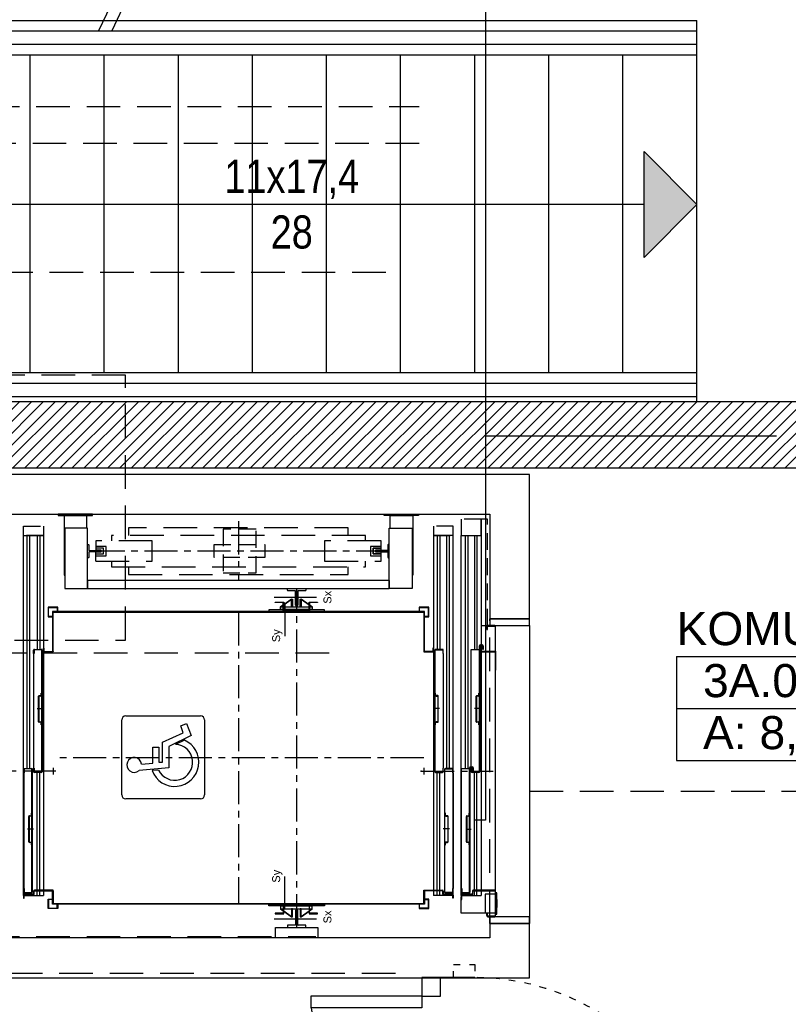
# Model space of a CAD drawing. Header units: inches. Extents: x 18535 to 24863, y 1480 to 5771.
# Tile 6 of 11: x 21703 to 21994, y 2918 to 3290. Entities that reach past the tile are written whole.
import ezdxf
from ezdxf.enums import TextEntityAlignment as Align

# ---------------------------------------------------------------- set-up
doc = ezdxf.new("R2010")
doc.units = ezdxf.units.IN
doc.header["$MEASUREMENT"] = 0
for name, pattern in [('CENTER', [20, 12.5, -2.5, 2.5, -2.5]), ('DASHED', [19.05, 12.7, -6.35]), ('HIDDEN', [9.525, 6.35, -3.175]), ('Przerywana', [6, 2.5, -3.5])]:
    doc.linetypes.add(name, pattern=pattern)
for name, color, linetype in [('6', 7, 'Continuous'), ('_T opisy', 7, 'Continuous'), ('_T sciany', 7, 'Continuous'), ('AA_PRZ_SCIANY_030', 7, 'Continuous'), ('AA_PRZERYWANE', 7, 'Continuous'), ('AA_STOLARKA DRZW_009', 7, 'Continuous'), ('AA_WIDOK_009', 7, 'Continuous'), ('ArchiCAD', 7, 'Continuous'), ('Window-Door Markers', 7, 'Continuous')]:
    doc.layers.add(name, color=color, linetype=linetype)
doc.styles.add('GENERATED_STYLE_1', font='txt')
doc.styles.add('GENERATED_STYLE_2', font='arial.ttf')
doc.styles.add('GENERATED_STYLE_5', font='txt')
doc.styles.add('GENERATED_STYLE_7', font='txt')
doc.styles.get("Standard").update_dxf_attribs({"font": 'txt', "bigfont": 'BIGFONT.SHX'})

# ---------------------------------------------------------------- blocks, each defined once
blk = doc.blocks.new('KOMUNIKACJA_3A.01_113', base_point=(22015.28, 3039.53))
at = {"layer": '_T sciany', "color": 160, "linetype": 'Continuous'}
for p, q in [((21951.56, 3049.35), (21951.56, 3010.06)), ((21951.56, 3049.35), (22078.99, 3049.35)), ((22078.99, 3049.35), (22078.99, 3010.06)), ((21951.56, 3029.7), (22078.99, 3029.7)), ((21951.56, 3010.06), (22078.99, 3010.06))]:
    blk.add_line(p, q, dxfattribs=at)
at = {"color": 0}
for tag in ['floor_f', 'ROOM_PERIM', 'ROOM_WALLS_SURF', 'ROOM_DOORS_SURF', 'ROOM_WINDS_SURF', 'ROOM_BASELEV', 'ROOM_HEIGHT', 'ROOM_NET_AREA', 'ROOM_REDUCED_AREA', 'ROOM_CALC_AREA', 'ROOM_VOLUME']:
    blk.add_attdef(tag, text='', height=200, dxfattribs=at).set_placement((22015.28, 2982.38), align=Align.BOTTOM_LEFT)
at = {"layer": '_T sciany', "color": 160, "style": 'GENERATED_STYLE_2'}
for tag, p in [('ROOM_NAME', (21951.56, 3066.13)), ('ROOM_NUMBER', (21961.56, 3046.49)), ('ROOM_AREA', (21961.56, 3026.85))]:
    blk.add_attdef(tag, text='', height=12.5, dxfattribs=at).set_placement(p, align=Align.TOP_LEFT)
blk = doc.blocks.new('WALL_10', base_point=(22122.3, 3133.07))
at = {"layer": '_T sciany'}
h = blk.add_hatch(dxfattribs=at)
h.set_pattern_fill('ANSI31', color=5, style=0, pattern_type=2)
h.set_pattern_definition([(45, (0, 0), (-2.24506403, 2.24506403), [])])
h.paths.add_polyline_path([(22122.3, 3145.57), (21676, 3145.57), (21676, 3120.57), (22122.3, 3120.57)], flags=0)
at = {"layer": '_T sciany', "color": 5, "linetype": 'Continuous'}
for p, q in [((22122.3, 3145.57), (21676, 3145.57)), ((21676, 3145.57), (21676, 3120.57)), ((22122.3, 3120.57), (22122.3, 3145.57)), ((21676, 3120.57), (22122.3, 3120.57))]:
    blk.add_line(p, q, dxfattribs=at)
blk = doc.blocks.new('D2 65_431')
at = {"color": 140, "linetype": 'Continuous'}
for p, q in [((-70, 98), (-65.555, 98)), ((-70, 0), (-70, 98)), ((-65.555, 0), (-65.555, 98)), ((70, 42), (65.555, 42)), ((65.555, 0), (65.555, 42)), ((70, 0), (70, 42)), ((-77, 0), (-70, 0)), ((-77, -7), (-77, 0)), ((-70, 0), (-70, -7)), ((-70, 0), (-65.555, 0)), ((70, 0), (65.555, 0)), ((77, 0), (70, 0)), ((70, 0), (70, -7)), ((77, -7), (77, 0)), ((-70, -7), (-77, -7)), ((70, -7), (77, -7))]:
    blk.add_line(p, q, dxfattribs=at)
for centre, radius, start, end in [((-70, 0), 98, 0, 87.40301), ((70, 0), 42, 96.04131, 180)]:
    blk.add_arc(centre, radius, start, end, dxfattribs=at)
blk = doc.blocks.new('Window-Door Marker - 70_4815')
at = {"layer": 'ArchiCAD', "color": 140, "linetype": 'Continuous'}
blk.add_line((0, 75), (0, -30), dxfattribs=at)
blk = doc.blocks.new('WALL_16', base_point=(21875.3, 2833.07))
at = {"layer": '_T sciany', "color": 5, "linetype": 'Continuous'}
for p, q in [((21875.3, 2928.07), (21855.3, 2928.07)), ((21855.3, 2833.07), (21875.3, 2833.07))]:
    blk.add_line(p, q, dxfattribs=at)
at = {"layer": '_T sciany', "rotation": 90}
blk.add_blockref('D2 65_431', (21855.3, 2851.07), dxfattribs=at)
at = {"layer": 'Window-Door Markers'}
ref = blk.add_blockref('Window-Door Marker - 70_4815', (21855.3, 2851.07), dxfattribs=dict(at, rotation=90))
ref.add_attrib('AC_WIDO_A_SIZE', '140', dxfattribs={"color": 255, "height": 10, "style": 'GENERATED_STYLE_2'}).set_placement((21805.3, 2853.11), align=Align.BOTTOM_LEFT)
ref.add_attrib('AC_WIDO_B_SIZE', '240', dxfattribs={"color": 255, "height": 10, "style": 'GENERATED_STYLE_2'}).set_placement((21805.3, 2833.11), align=Align.BOTTOM_LEFT)
blk = doc.blocks.new('LINE_5122', base_point=(21959.28, 3220))
at = {"layer": '_T sciany', "color": 150, "linetype": 'Continuous'}
for p, q in [((21959.28, 3220), (21939.28, 3240)), ((21939.28, 3200), (21939.28, 3240)), ((21939.28, 3220), (21679.28, 3220)), ((21959.28, 3220), (21939.28, 3200))]:
    blk.add_line(p, q, dxfattribs=at)
at = {"layer": '_T sciany', "color": 150}
blk.add_solid([(21959.28, 3220), (21939.28, 3200), (21939.28, 3240)], dxfattribs=at)

msp = doc.modelspace()

# ---------------------------------------------------------------- linework, layer by layer
at = {"color": 150, "linetype": 'Continuous'}
for p, q in [((21786, 3118.05), (21676, 3118.05)), ((21896, 3118.05), (21786, 3118.05)), ((21896, 3063.55), (21896, 3118.05)), ((21691, 3103.05), (21786, 3103.05)), ((21730.9, 3103.05), (21717.9, 3103.05)), ((21717.9, 3103.05), (21717.9, 3102.65)), ((21717.9, 3102.65), (21730.9, 3102.65)), ((21728.7, 3102.65), (21720.1, 3102.65)), ((21720.1, 3102.65), (21720.1, 3080.05)), ((21728.7, 3097.75), (21728.7, 3102.65)), ((21730.9, 3102.65), (21730.9, 3103.05)), ((21786, 3103.05), (21881, 3103.05)), ((21841.1, 3102.65), (21841.1, 3103.05)), ((21841.1, 3103.05), (21854.1, 3103.05)), ((21854.1, 3102.65), (21841.1, 3102.65)), ((21843.3, 3097.75), (21843.3, 3102.65)), ((21843.3, 3102.65), (21851.9, 3102.65)), ((21851.9, 3102.65), (21851.9, 3080.05)), ((21854.1, 3103.05), (21854.1, 3102.65)), ((21881, 3103.05), (21881, 3063.55)), ((21729, 3097.75), (21720.4, 3097.75)), ((21720.4, 3097.75), (21720.4, 3075.05)), ((21729, 3075.05), (21729, 3097.75)), ((21744.5, 3097.95), (21744.5, 3095.05)), ((21843, 3075.05), (21843, 3097.75)), ((21843, 3097.75), (21851.6, 3097.75)), ((21851.6, 3097.75), (21851.6, 3075.05)), ((21704.8, 3095.05), (21712.3, 3095.05)), ((21704.8, 2959.05), (21704.8, 3095.05)), ((21706.2, 3007.05), (21706.2, 3095.05)), ((21707.2, 3007.05), (21707.2, 3095.05)), ((21709.9, 3095.05), (21709.9, 3052.05)), ((21710.9, 3095.05), (21710.9, 3052.05)), ((21712.3, 3095.05), (21712.3, 2959.05)), ((21738, 3095.05), (21738, 3093)), ((21859.7, 3095.05), (21859.7, 2959.05)), ((21867.2, 3095.05), (21859.7, 3095.05)), ((21861.1, 3095.05), (21861.1, 3052.05)), ((21862.1, 3095.05), (21862.1, 3052.05)), ((21864.8, 3007.05), (21864.8, 3095.05)), ((21865.8, 3007.05), (21865.8, 3095.05)), ((21867.2, 2959.05), (21867.2, 3095.05)), ((21870.2, 2959.05), (21870.2, 3095.05)), ((21870.2, 3095.05), (21877.7, 3095.05)), ((21871.75, 3007.05), (21871.75, 3095.05)), ((21872.75, 3007.05), (21872.75, 3095.05)), ((21875.15, 3095.05), (21875.15, 3052.04)), ((21876.15, 3095.05), (21876.15, 3052.04)), ((21877.7, 3095.05), (21877.7, 2959.05)), ((21729, 3086.75), (21729, 3091.55)), ((21729.1, 3091.65), (21729.4, 3091.65)), ((21729.5, 3091.55), (21729.5, 3089.5)), ((21842.5, 3091.55), (21842.5, 3089.5)), ((21842.9, 3091.65), (21842.6, 3091.65)), ((21843, 3086.75), (21843, 3091.55)), ((21729.4, 3086.65), (21729.1, 3086.65)), ((21729.5, 3088.8), (21729.5, 3086.75)), ((21729.6, 3089.4), (21733.9, 3089.4)), ((21733.9, 3088.9), (21729.6, 3088.9)), ((21732.05, 3089.6), (21734.05, 3089.6)), ((21734.05, 3088.7), (21732.05, 3088.7)), ((21734, 3089.3), (21734, 3089)), ((21734.05, 3089.6), (21734.05, 3088.7)), ((21838, 3089.3), (21838, 3089)), ((21842.4, 3089.4), (21838.1, 3089.4)), ((21838.1, 3088.9), (21842.4, 3088.9)), ((21842.5, 3088.8), (21842.5, 3086.75)), ((21842.6, 3086.65), (21842.9, 3086.65)), ((21738, 3085.3), (21738, 3083.25)), ((21744.5, 3083.25), (21744.5, 3080.35)), ((21720.1, 3080.05), (21720.4, 3080.05)), ((21851.9, 3080.05), (21851.6, 3080.05)), ((21843, 3078.05), (21729, 3078.05)), ((21729, 3078.05), (21729, 3077.9)), ((21729, 3077.8), (21729, 3075.05)), ((21843, 3078.05), (21843, 3077.9)), ((21843, 3077.8), (21843, 3075.05)), ((21720.4, 3075.05), (21729, 3075.05)), ((21729, 3075.05), (21843, 3075.05)), ((21799.5, 3071.74), (21804.5, 3071.74)), ((21804.5, 3075.05), (21811.5, 3075.05)), ((21804.5, 3071.74), (21810.5, 3071.74)), ((21804.55, 3074.34), (21804.55, 3075.05)), ((21807.45, 3074.19), (21804.7, 3074.19)), ((21807.55, 3071.95), (21807.6, 3072)), ((21807.55, 3068.7), (21807.55, 3071.95)), ((21807.6, 3072), (21807.6, 3074.04)), ((21808.4, 3074.05), (21808.4, 3072)), ((21808.4, 3072), (21808.45, 3071.95)), ((21808.45, 3071.95), (21808.45, 3068.7)), ((21811.35, 3074.2), (21808.55, 3074.2)), ((21810.5, 3071.74), (21815.5, 3071.74)), ((21811.5, 3075.05), (21811.5, 3074.35)), ((21851.6, 3075.05), (21843, 3075.05)), ((21717.7, 3067.95), (21714.1, 3067.95)), ((21714.1, 3067.95), (21714.1, 3064.35)), ((21714.25, 3064.5), (21714.25, 3067.8)), ((21714.25, 3067.8), (21717.55, 3067.8)), ((21717.55, 3067.8), (21717.55, 3066.35)), ((21717.7, 3066.35), (21717.7, 3067.95)), ((21799.9, 3069.7), (21799.9, 3069.9)), ((21799.9, 3069.9), (21802.9, 3069.9)), ((21802.9, 3069.7), (21799.9, 3069.7)), ((21801.89, 3068.06), (21802.9, 3068.78)), ((21801.9, 3068.04), (21801.89, 3068.06)), ((21802.9, 3068.75), (21801.9, 3068.04)), ((21801.9, 3067.05), (21801.9, 3068.05)), ((21801.9, 3068.05), (21802.9, 3068.05)), ((21802.9, 3069.9), (21803.1, 3069.9)), ((21802.9, 3066.7), (21802.9, 3069.9)), ((21802.9, 3069.9), (21802.9, 3069.7)), ((21803.1, 3068.92), (21806.09, 3071.06)), ((21806.1, 3071.04), (21803.1, 3068.89)), ((21803.1, 3069.9), (21803.1, 3066.9)), ((21803.1, 3068.05), (21812.7, 3068.05)), ((21803.57, 3069.56), (21803.57, 3064.56)), ((21806.07, 3071.05), (21806.42, 3071.05)), ((21806.07, 3068.05), (21806.07, 3071.05)), ((21806.42, 3068.05), (21806.07, 3068.05)), ((21806.09, 3071.06), (21806.1, 3071.04)), ((21806.42, 3071.05), (21806.42, 3068.05)), ((21808.3, 3068.55), (21807.7, 3068.55)), ((21809.37, 3071.05), (21809.72, 3071.05)), ((21809.37, 3068.05), (21809.37, 3071.05)), ((21809.72, 3068.05), (21809.37, 3068.05)), ((21809.69, 3071.04), (21809.7, 3071.06)), ((21812.7, 3068.89), (21809.69, 3071.04)), ((21809.7, 3071.06), (21812.7, 3068.92)), ((21809.72, 3071.05), (21809.72, 3068.05)), ((21812.7, 3069.9), (21812.9, 3069.9)), ((21812.7, 3066.9), (21812.7, 3069.9)), ((21812.9, 3069.9), (21812.9, 3066.7)), ((21812.9, 3069.7), (21812.9, 3069.9)), ((21812.9, 3069.9), (21815.9, 3069.9)), ((21815.9, 3069.7), (21812.9, 3069.7)), ((21812.9, 3068.78), (21813.9, 3068.06)), ((21813.89, 3068.04), (21812.9, 3068.75)), ((21812.9, 3068.05), (21813.9, 3068.05)), ((21813.9, 3068.06), (21813.89, 3068.04)), ((21813.9, 3068.05), (21813.9, 3067.05)), ((21815.9, 3069.9), (21815.9, 3069.7)), ((21857.9, 3067.95), (21854.3, 3067.95)), ((21854.3, 3067.95), (21854.3, 3066.35)), ((21854.45, 3066.35), (21854.45, 3067.8)), ((21854.45, 3067.8), (21857.75, 3067.8)), ((21857.75, 3067.8), (21857.75, 3064.5)), ((21857.9, 3064.35), (21857.9, 3067.95)), ((21714.1, 3064.35), (21715.7, 3064.35)), ((21715.7, 3064.5), (21714.25, 3064.5)), ((21786, 3066.35), (21715.7, 3066.35)), ((21715.7, 3066.35), (21715.7, 3051.25)), ((21715.7, 3064.35), (21715.7, 3064.5)), ((21716, 3051.25), (21716, 3066.05)), ((21716, 3066.05), (21786, 3066.05)), ((21717.55, 3066.35), (21717.7, 3066.35)), ((21856.3, 3066.35), (21786, 3066.35)), ((21786, 3066.05), (21856, 3066.05)), ((21797.5, 3066.95), (21797.5, 3066.35)), ((21818.5, 3066.95), (21797.5, 3066.95)), ((21797.5, 3066.35), (21818.5, 3066.35)), ((21802.9, 3067.05), (21801.9, 3067.05)), ((21812.9, 3066.7), (21802.9, 3066.7)), ((21812.7, 3067.05), (21803.1, 3067.05)), ((21803.1, 3066.95), (21812.7, 3066.95)), ((21803.1, 3066.9), (21812.7, 3066.9)), ((21803.57, 3064.56), (21803.57, 3057.06)), ((21813.9, 3067.05), (21812.9, 3067.05)), ((21818.5, 3066.35), (21818.5, 3066.95)), ((21854.3, 3066.35), (21854.45, 3066.35)), ((21856, 3066.05), (21856, 3051.25)), ((21856.3, 3051.25), (21856.3, 3066.35)), ((21857.75, 3064.5), (21856.3, 3064.5)), ((21856.3, 3064.5), (21856.3, 3064.35)), ((21856.3, 3064.35), (21857.9, 3064.35)), ((21879.9, 3060.75), (21879.9, 3059.55)), ((21880.1, 3059.55), (21880.1, 3060.65)), ((21882.9, 3061.05), (21880.2, 3061.05)), ((21880.3, 3060.85), (21882.8, 3060.85)), ((21881, 3063.55), (21896, 3063.55)), ((21896, 3063.55), (21881, 3063.55)), ((21881, 3063.55), (21881, 3061.05)), ((21881, 3061.05), (21896, 3061.05)), ((21883, 3060.65), (21883, 3051.45)), ((21883.2, 3051.35), (21883.2, 3060.75)), ((21896, 3061.05), (21896, 3063.55)), ((21879.9, 3059.55), (21880.1, 3059.55)), ((21877.05, 3005.85), (21877.05, 3053.39)), ((21877.2, 3053.39), (21877.2, 3005.85)), ((21877.4, 3053.74), (21878.1, 3053.74)), ((21878.1, 3053.59), (21877.4, 3053.59)), ((21877.9, 3052.85), (21877.7, 3052.85)), ((21877.7, 3052.85), (21877.7, 3051.35)), ((21877.9, 3051.45), (21877.9, 3052.85)), ((21878.3, 3051.99), (21878.3, 3053.39)), ((21878.45, 3053.39), (21878.45, 3051.99)), ((21708.6, 3050.45), (21708.6, 3051.75)), ((21708.6, 3050.45), (21708.6, 3007.19)), ((21708.75, 3050.45), (21708.6, 3050.45)), ((21708.75, 3051.75), (21708.75, 3050.45)), ((21708.9, 3052.05), (21711.5, 3052.05)), ((21711.5, 3051.9), (21708.9, 3051.9)), ((21711.65, 3005.85), (21711.65, 3051.75)), ((21711.8, 3051.75), (21711.8, 3005.85)), ((21712.3, 3051.35), (21712.3, 3052.55)), ((21712.3, 3052.55), (21712.5, 3052.55)), ((21712.5, 3052.55), (21712.5, 3051.45)), ((21716, 3051.05), (21712.6, 3051.05)), ((21712.7, 3051.25), (21716, 3051.25)), ((21715.7, 3051.25), (21716, 3051.25)), ((21716, 3051.25), (21716, 3051.05)), ((21856, 3051.25), (21856.3, 3051.25)), ((21859.3, 3051.25), (21856, 3051.25)), ((21856, 3051.25), (21856, 3051.05)), ((21856, 3051.05), (21859.4, 3051.05)), ((21859.7, 3052.55), (21859.5, 3052.55)), ((21859.5, 3052.55), (21859.5, 3051.45)), ((21859.7, 3051.35), (21859.7, 3052.55)), ((21860.2, 3051.75), (21860.2, 3005.85)), ((21860.35, 3005.85), (21860.35, 3051.75)), ((21863.1, 3052.05), (21860.5, 3052.05)), ((21860.5, 3051.9), (21863.1, 3051.9)), ((21863.25, 3051.75), (21863.25, 3050.45)), ((21863.25, 3050.45), (21863.4, 3050.45)), ((21863.4, 3050.45), (21863.4, 3051.75)), ((21863.4, 3050.45), (21863.4, 3007.19)), ((21874, 3007.13), (21874, 3052.04)), ((21874, 3052.04), (21877.05, 3052.04)), ((21878, 3051.05), (21882.9, 3051.05)), ((21882.8, 3051.25), (21878.1, 3051.25)), ((21878.45, 3051.99), (21878.3, 3051.99)), ((21883.2, 2960.75), (21883.2, 3051.35)), ((21883.2, 3051.35), (21883.2, 3044.21)), ((21710.47, 3029.64), (21710.47, 3034.36)), ((21710.62, 3034.36), (21710.62, 3029.64)), ((21710.67, 3034.56), (21711.29, 3034.56)), ((21711.29, 3034.41), (21710.67, 3034.41)), ((21711.49, 3034.76), (21711.49, 3035.52)), ((21711.49, 3035.52), (21711.64, 3035.52)), ((21711.64, 3035.52), (21711.64, 3034.76)), ((21860.5, 3035.52), (21860.35, 3035.52)), ((21860.35, 3035.52), (21860.35, 3034.76)), ((21860.5, 3034.76), (21860.5, 3035.52)), ((21861.32, 3034.56), (21860.7, 3034.56)), ((21860.7, 3034.41), (21861.32, 3034.41)), ((21861.37, 3034.36), (21861.37, 3029.64)), ((21861.52, 3029.64), (21861.52, 3034.36)), ((21875.87, 3029.64), (21875.87, 3034.36)), ((21876.02, 3034.36), (21876.02, 3029.64)), ((21876.07, 3034.56), (21876.7, 3034.56)), ((21876.7, 3034.41), (21876.07, 3034.41)), ((21876.9, 3034.76), (21876.9, 3035.52)), ((21876.9, 3035.52), (21877.05, 3035.52)), ((21877.05, 3035.52), (21877.05, 3034.76)), ((21709.96, 3029.67), (21712.18, 3029.67)), ((21710.47, 3024.72), (21710.47, 3029.64)), ((21710.62, 3029.64), (21710.62, 3024.72)), ((21862.03, 3029.67), (21859.81, 3029.67)), ((21861.37, 3029.64), (21861.37, 3024.72)), ((21861.52, 3024.72), (21861.52, 3029.64)), ((21877.57, 3029.67), (21875.25, 3029.67)), ((21875.87, 3024.72), (21875.87, 3029.64)), ((21876.02, 3029.64), (21876.02, 3024.72)), ((21710.67, 3024.67), (21711.29, 3024.67)), ((21711.29, 3024.52), (21710.67, 3024.52)), ((21711.49, 3023.56), (21711.49, 3024.32)), ((21711.64, 3023.56), (21711.49, 3023.56)), ((21711.64, 3024.32), (21711.64, 3023.56)), ((21860.35, 3024.32), (21860.35, 3023.56)), ((21860.35, 3023.56), (21860.5, 3023.56)), ((21860.5, 3023.56), (21860.5, 3024.32)), ((21861.32, 3024.67), (21860.7, 3024.67)), ((21860.7, 3024.52), (21861.32, 3024.52)), ((21876.07, 3024.67), (21876.7, 3024.67)), ((21876.7, 3024.52), (21876.07, 3024.52)), ((21876.9, 3023.56), (21876.9, 3024.32)), ((21877.05, 3023.56), (21876.9, 3023.56)), ((21877.05, 3024.32), (21877.05, 3023.56)), ((21704.9, 3005.45), (21704.9, 3006.75)), ((21705.05, 3005.45), (21704.9, 3005.45)), ((21704.9, 3005.44), (21704.9, 2961.69)), ((21705.05, 3006.75), (21705.05, 3005.45)), ((21705.2, 3007.05), (21707.8, 3007.05)), ((21707.8, 3006.9), (21705.2, 3006.9)), ((21707.95, 2960.35), (21707.95, 3006.75)), ((21708.1, 3006.75), (21708.1, 2960.35)), ((21708.6, 3005.85), (21708.6, 3007.19)), ((21708.6, 3007.19), (21708.75, 3007.19)), ((21708.75, 3007.19), (21708.75, 3005.85)), ((21708.9, 3005.7), (21711.5, 3005.7)), ((21711.5, 3005.55), (21708.9, 3005.55)), ((21709.9, 2959.05), (21709.9, 3005.55)), ((21710.9, 2959.05), (21710.9, 3005.55)), ((21716, 3007.25), (21716, 3004.73)), ((21856, 3007.25), (21856, 3004.73)), ((21863.1, 3005.7), (21860.5, 3005.7)), ((21860.5, 3005.55), (21863.1, 3005.55)), ((21861.1, 2959.05), (21861.1, 3005.55)), ((21862.1, 2959.05), (21862.1, 3005.55)), ((21863.4, 3007.19), (21863.25, 3007.19)), ((21863.25, 3007.19), (21863.25, 3005.85)), ((21863.4, 3005.85), (21863.4, 3007.19)), ((21863.9, 3006.75), (21863.9, 2960.35)), ((21864.05, 2960.35), (21864.05, 3006.75)), ((21866.8, 3007.05), (21864.2, 3007.05)), ((21864.2, 3006.9), (21866.8, 3006.9)), ((21866.95, 3006.75), (21866.95, 3005.45)), ((21866.95, 3005.45), (21867.1, 3005.45)), ((21867.1, 3005.45), (21867.1, 3006.75)), ((21867.1, 3005.44), (21867.1, 2961.69)), ((21870.3, 2961.78), (21870.3, 3007.05)), ((21870.3, 3007.05), (21873.5, 3007.05)), ((21873.35, 2960.35), (21873.35, 3007.35)), ((21873.5, 3007.35), (21873.5, 2960.35)), ((21873.7, 3007.7), (21874.4, 3007.7)), ((21874.4, 3007.55), (21873.7, 3007.55)), ((21874, 3005.85), (21874, 3007.13)), ((21874, 3007.13), (21874.15, 3007.13)), ((21874.15, 3007.13), (21874.15, 3005.85)), ((21874.3, 3005.7), (21876.9, 3005.7)), ((21876.9, 3005.55), (21874.3, 3005.55)), ((21874.6, 3005.95), (21874.6, 3007.35)), ((21874.75, 3005.95), (21874.6, 3005.95)), ((21874.75, 3007.35), (21874.75, 3005.95)), ((21875.15, 2959.05), (21875.15, 3005.55)), ((21876.15, 2959.05), (21876.15, 3005.55)), ((21707.8, 2989.38), (21707.8, 2990.14)), ((21707.8, 2990.14), (21707.95, 2990.14)), ((21707.95, 2990.14), (21707.95, 2989.38)), ((21864.2, 2990.14), (21864.05, 2990.14)), ((21864.05, 2990.14), (21864.05, 2989.38)), ((21864.2, 2989.38), (21864.2, 2990.14)), ((21873.2, 2989.38), (21873.2, 2990.14)), ((21873.2, 2990.14), (21873.35, 2990.14)), ((21873.35, 2990.14), (21873.35, 2989.38)), ((21706.77, 2984.26), (21706.77, 2988.98)), ((21706.92, 2988.98), (21706.92, 2984.26)), ((21706.97, 2989.18), (21707.6, 2989.18)), ((21707.6, 2989.03), (21706.97, 2989.03)), ((21865.02, 2989.18), (21864.4, 2989.18)), ((21864.4, 2989.03), (21865.02, 2989.03)), ((21865.07, 2988.98), (21865.07, 2984.26)), ((21865.22, 2984.26), (21865.22, 2988.98)), ((21872.17, 2984.26), (21872.17, 2988.98)), ((21872.32, 2988.98), (21872.32, 2984.26)), ((21872.37, 2989.18), (21873, 2989.18)), ((21873, 2989.03), (21872.37, 2989.03)), ((21706.26, 2984.29), (21708.58, 2984.29)), ((21706.77, 2979.33), (21706.77, 2984.26)), ((21706.92, 2984.26), (21706.92, 2979.33)), ((21865.73, 2984.29), (21863.41, 2984.29)), ((21865.07, 2984.26), (21865.07, 2979.33)), ((21865.22, 2979.33), (21865.22, 2984.26)), ((21873.92, 2984.05), (21871.9, 2984.05)), ((21872.17, 2979.33), (21872.17, 2984.26)), ((21872.32, 2984.26), (21872.32, 2979.33)), ((21706.97, 2979.28), (21707.6, 2979.28)), ((21707.6, 2979.13), (21706.97, 2979.13)), ((21707.8, 2978.18), (21707.8, 2978.93)), ((21707.95, 2978.93), (21707.95, 2978.18)), ((21864.05, 2978.93), (21864.05, 2978.18)), ((21864.2, 2978.18), (21864.2, 2978.93)), ((21865.02, 2979.28), (21864.4, 2979.28)), ((21864.4, 2979.13), (21865.02, 2979.13)), ((21872.37, 2979.28), (21873, 2979.28)), ((21873, 2979.13), (21872.37, 2979.13)), ((21873.2, 2978.18), (21873.2, 2978.93)), ((21873.35, 2978.93), (21873.35, 2978.18)), ((21707.95, 2978.18), (21707.8, 2978.18)), ((21864.05, 2978.18), (21864.2, 2978.18)), ((21873.35, 2978.18), (21873.2, 2978.18)), ((21803.57, 2958.77), (21803.57, 2966.27)), ((21704.9, 2960.35), (21704.9, 2961.69)), ((21704.9, 2961.69), (21705.05, 2961.69)), ((21705.05, 2961.69), (21705.05, 2960.35)), ((21705.2, 2960.2), (21707.8, 2960.2)), ((21707.8, 2960.05), (21705.2, 2960.05)), ((21706.2, 2959.05), (21706.2, 2960.05)), ((21707.2, 2959.05), (21707.2, 2960.05)), ((21708.6, 2960.75), (21708.6, 2959.75)), ((21708.8, 2959.65), (21708.8, 2960.65)), ((21716, 2961.05), (21708.9, 2961.05)), ((21709, 2960.85), (21716, 2960.85)), ((21715.7, 2955.75), (21715.7, 2960.85)), ((21715.7, 2960.85), (21716, 2960.85)), ((21716, 2960.85), (21716, 2961.05)), ((21716, 2960.85), (21716, 2956.05)), ((21856, 2961.05), (21863.1, 2961.05)), ((21856, 2960.85), (21856, 2961.05)), ((21863, 2960.85), (21856, 2960.85)), ((21856, 2956.05), (21856, 2960.85)), ((21856, 2960.85), (21856.3, 2960.85)), ((21856.3, 2960.85), (21856.3, 2955.75)), ((21863.2, 2959.65), (21863.2, 2960.65)), ((21863.4, 2960.75), (21863.4, 2959.75)), ((21866.8, 2960.2), (21864.2, 2960.2)), ((21864.2, 2960.05), (21866.8, 2960.05)), ((21864.8, 2959.05), (21864.8, 2960.05)), ((21865.8, 2959.05), (21865.8, 2960.05)), ((21867.1, 2961.69), (21866.95, 2961.69)), ((21866.95, 2961.69), (21866.95, 2960.35)), ((21867.1, 2960.35), (21867.1, 2961.69)), ((21870.3, 2960.35), (21870.3, 2961.78)), ((21870.3, 2961.78), (21870.45, 2961.78)), ((21870.45, 2961.78), (21870.45, 2960.35)), ((21870.6, 2960.2), (21873.2, 2960.2)), ((21873.2, 2960.05), (21870.6, 2960.05)), ((21871.75, 2960.05), (21871.75, 2959.05)), ((21872.75, 2960.05), (21872.75, 2959.05)), ((21874.4, 2960.75), (21874.4, 2959.75)), ((21874.6, 2959.65), (21874.6, 2960.65)), ((21882.9, 2961.05), (21874.7, 2961.05)), ((21874.8, 2960.85), (21882.8, 2960.85)), ((21883, 2960.65), (21883, 2951.45)), ((21883.2, 2951.35), (21883.2, 2960.75)), ((21883.7, 2960.05), (21883.2, 2960.05)), ((21883.2, 2960.05), (21883.2, 2952.05)), ((21883.7, 2952.05), (21883.7, 2960.05)), ((21704.8, 2959.25), (21704.8, 2958.05)), ((21704.8, 2959.05), (21712.3, 2959.05)), ((21704.8, 2958.05), (21705, 2958.05)), ((21705, 2958.05), (21705, 2959.15)), ((21708.4, 2959.55), (21705.1, 2959.55)), ((21705.2, 2959.35), (21708.5, 2959.35)), ((21714.1, 2954.15), (21714.1, 2957.75)), ((21714.1, 2957.75), (21715.7, 2957.75)), ((21715.7, 2957.6), (21714.25, 2957.6)), ((21714.25, 2957.6), (21714.25, 2954.3)), ((21715.7, 2957.75), (21715.7, 2957.6)), ((21803.57, 2953.77), (21803.57, 2958.77)), ((21856.3, 2957.75), (21856.3, 2957.6)), ((21857.9, 2957.75), (21856.3, 2957.75)), ((21856.3, 2957.6), (21857.75, 2957.6)), ((21857.75, 2957.6), (21857.75, 2954.3)), ((21857.9, 2954.15), (21857.9, 2957.75)), ((21867.2, 2959.05), (21859.7, 2959.05)), ((21866.8, 2959.35), (21863.5, 2959.35)), ((21863.6, 2959.55), (21866.9, 2959.55)), ((21867, 2958.05), (21867, 2959.15)), ((21867.2, 2958.05), (21867, 2958.05)), ((21867.2, 2959.25), (21867.2, 2958.05)), ((21870.15, 2952.45), (21870.15, 2958.55)), ((21870.2, 2959.25), (21870.2, 2957.55)), ((21870.2, 2959.05), (21877.7, 2959.05)), ((21870.2, 2957.55), (21870.4, 2957.55)), ((21870.4, 2957.55), (21870.4, 2959.15)), ((21874.2, 2959.55), (21870.5, 2959.55)), ((21870.6, 2959.35), (21874.3, 2959.35)), ((21882.9, 2959.55), (21879.2, 2959.55)), ((21879.2, 2959.55), (21879.2, 2952.55)), ((21883.72, 2957.6), (21883.7, 2957.6)), ((21883.7, 2957.6), (21883.7, 2954.5)), ((21883.72, 2954.5), (21883.72, 2957.6)), ((21717.7, 2954.15), (21714.1, 2954.15)), ((21714.25, 2954.3), (21717.55, 2954.3)), ((21786, 2955.75), (21715.7, 2955.75)), ((21716, 2956.05), (21786, 2956.05)), ((21717.55, 2954.3), (21717.55, 2955.75)), ((21717.55, 2955.75), (21717.7, 2955.75)), ((21717.7, 2955.75), (21717.7, 2954.15)), ((21786, 2956.05), (21856, 2956.05)), ((21856.3, 2955.75), (21786, 2955.75)), ((21797.5, 2955.15), (21797.5, 2955.75)), ((21797.5, 2955.75), (21818.5, 2955.75)), ((21818.5, 2955.15), (21797.5, 2955.15)), ((21801.9, 2954.06), (21801.89, 2954.04)), ((21801.89, 2954.04), (21802.9, 2953.32)), ((21802.9, 2955.05), (21801.9, 2955.05)), ((21801.9, 2955.05), (21801.9, 2954.05)), ((21802.9, 2953.35), (21801.9, 2954.06)), ((21801.9, 2954.05), (21802.9, 2954.05)), ((21802.9, 2955.4), (21802.9, 2952.2)), ((21812.9, 2955.4), (21802.9, 2955.4)), ((21803.1, 2952.2), (21803.1, 2955.2)), ((21803.1, 2955.2), (21812.7, 2955.2)), ((21803.1, 2955.15), (21812.7, 2955.15)), ((21812.7, 2955.05), (21803.1, 2955.05)), ((21803.1, 2954.05), (21812.7, 2954.05)), ((21806.1, 2951.06), (21803.1, 2953.21)), ((21803.1, 2953.18), (21806.09, 2951.04)), ((21806.42, 2954.05), (21806.07, 2954.05)), ((21806.07, 2954.05), (21806.07, 2951.05)), ((21806.42, 2951.05), (21806.42, 2954.05)), ((21807.55, 2953.4), (21807.55, 2950.15)), ((21808.3, 2953.55), (21807.7, 2953.55)), ((21808.45, 2950.15), (21808.45, 2953.4)), ((21809.72, 2954.05), (21809.37, 2954.05)), ((21809.37, 2954.05), (21809.37, 2951.05)), ((21812.7, 2953.21), (21809.69, 2951.06)), ((21809.7, 2951.04), (21812.7, 2953.18)), ((21809.72, 2951.05), (21809.72, 2954.05)), ((21812.7, 2955.2), (21812.7, 2952.2)), ((21812.9, 2952.2), (21812.9, 2955.4)), ((21813.9, 2955.05), (21812.9, 2955.05)), ((21813.89, 2954.06), (21812.9, 2953.35)), ((21812.9, 2954.05), (21813.9, 2954.05)), ((21812.9, 2953.32), (21813.9, 2954.04)), ((21813.9, 2954.04), (21813.89, 2954.06)), ((21813.9, 2954.05), (21813.9, 2955.05)), ((21818.5, 2955.75), (21818.5, 2955.15)), ((21854.45, 2955.75), (21854.3, 2955.75)), ((21854.3, 2955.75), (21854.3, 2954.15)), ((21854.3, 2954.15), (21857.9, 2954.15)), ((21854.45, 2954.3), (21854.45, 2955.75)), ((21857.75, 2954.3), (21854.45, 2954.3)), ((21879.85, 2952.45), (21870.15, 2952.45)), ((21879.2, 2952.55), (21882.9, 2952.55)), ((21879.85, 2951.55), (21879.85, 2952.45)), ((21880.1, 2952.45), (21879.9, 2952.45)), ((21879.9, 2952.45), (21879.9, 2951.35)), ((21880.1, 2951.45), (21880.1, 2952.45)), ((21883.7, 2954.5), (21883.72, 2954.5)), ((21799.5, 2950.25), (21804.5, 2950.25)), ((21802.9, 2952.4), (21799.9, 2952.4)), ((21799.9, 2952.4), (21799.9, 2952.2)), ((21799.9, 2952.2), (21802.9, 2952.2)), ((21802.9, 2952.2), (21802.9, 2952.4)), ((21802.9, 2952.2), (21803.1, 2952.2)), ((21804.5, 2950.25), (21810.5, 2950.25)), ((21806.07, 2951.05), (21806.42, 2951.05)), ((21806.09, 2951.04), (21806.1, 2951.06)), ((21807.55, 2950.15), (21807.6, 2950.1)), ((21807.6, 2950.1), (21807.6, 2948.07)), ((21808.4, 2950.1), (21808.45, 2950.15)), ((21808.4, 2948.05), (21808.4, 2950.1)), ((21809.37, 2951.05), (21809.72, 2951.05)), ((21809.69, 2951.06), (21809.7, 2951.04)), ((21810.5, 2950.25), (21815.5, 2950.25)), ((21812.7, 2952.2), (21812.9, 2952.2)), ((21815.9, 2952.4), (21812.9, 2952.4)), ((21812.9, 2952.4), (21812.9, 2952.2)), ((21812.9, 2952.2), (21815.9, 2952.2)), ((21815.9, 2952.2), (21815.9, 2952.4)), ((21880.2, 2951.05), (21882.9, 2951.05)), ((21882.8, 2951.25), (21880.3, 2951.25)), ((21896, 2951.05), (21881, 2951.05)), ((21881, 2951.05), (21881, 2948.55)), ((21883.2, 2952.05), (21883.7, 2952.05)), ((21896, 2948.55), (21896, 2951.05)), ((21800, 2943.05), (21800, 2947.05)), ((21800, 2947.05), (21816, 2947.05)), ((21804.5, 2947.05), (21811.5, 2947.05)), ((21804.55, 2947.77), (21804.55, 2947.05)), ((21807.45, 2947.92), (21804.7, 2947.92)), ((21811.35, 2947.9), (21808.55, 2947.9)), ((21811.5, 2947.05), (21811.5, 2947.75)), ((21816, 2947.05), (21816, 2943.05)), ((21896, 2948.55), (21881, 2948.55)), ((21881, 2948.55), (21881, 2943.05)), ((21881, 2948.55), (21896, 2948.55)), ((21896, 2928.05), (21896, 2948.55)), ((21786, 2943.05), (21691, 2943.05)), ((21881, 2943.05), (21786, 2943.05)), ((21816, 2943.05), (21800, 2943.05)), ((21676, 2928.05), (21786, 2928.05)), ((21786, 2928.05), (21896, 2928.05))]:
    msp.add_line(p, q, dxfattribs=at)
at = {"color": 150, "linetype": 'HIDDEN'}
for p, q in [((21877.7, 3101.25), (21870.2, 3101.25)), ((21870.2, 3101.25), (21870.2, 3095.05)), ((21877.7, 3095.05), (21877.7, 3101.25)), ((21880.1, 3101.25), (21877.7, 3101.25)), ((21877.7, 3101.25), (21877.7, 3061.05)), ((21880.1, 3061.05), (21880.1, 3101.25)), ((21704.8, 3095.05), (21704.8, 3098.55)), ((21704.8, 3098.55), (21712.3, 3098.55)), ((21712.3, 3098.55), (21712.3, 3095.05)), ((21867.2, 3098.55), (21859.7, 3098.55)), ((21859.7, 3098.55), (21859.7, 3095.05)), ((21867.2, 3095.05), (21867.2, 3098.55)), ((21712.3, 3095.05), (21704.8, 3095.05)), ((21792.68, 3097.4), (21780.18, 3097.4)), ((21780.18, 3097.4), (21780.18, 3080.9)), ((21792.68, 3080.9), (21792.68, 3097.4)), ((21859.7, 3095.05), (21867.2, 3095.05)), ((21870.2, 3095.05), (21877.7, 3095.05)), ((21776.83, 3086.68), (21776.83, 3091.63)), ((21776.83, 3091.63), (21796.03, 3091.63)), ((21796.03, 3091.63), (21796.03, 3086.68)), ((21796.03, 3086.68), (21776.83, 3086.68)), ((21780.18, 3080.9), (21792.68, 3080.9)), ((21877.7, 3061.05), (21880.1, 3061.05))]:
    msp.add_line(p, q, dxfattribs=at)
at = {"color": 150, "linetype": 'DASHED'}
for p, q in [((21827.5, 3097.95), (21744.5, 3097.95)), ((21827.5, 3095.05), (21827.5, 3097.95)), ((21834, 3095.05), (21738, 3095.05)), ((21834, 3093), (21834, 3095.05)), ((21753.45, 3093), (21732.05, 3093)), ((21732.05, 3093), (21732.05, 3089.6)), ((21736.05, 3090.9), (21732.05, 3090.9)), ((21735.05, 3090.2), (21732.05, 3090.2)), ((21735.05, 3088.1), (21735.05, 3090.2)), ((21736.05, 3087.4), (21736.05, 3090.9)), ((21753.45, 3085.3), (21753.45, 3093)), ((21839.95, 3093), (21818.55, 3093)), ((21818.55, 3093), (21818.55, 3085.3)), ((21835.95, 3090.9), (21835.95, 3087.4)), ((21839.95, 3090.9), (21835.95, 3090.9)), ((21836.95, 3090.2), (21836.95, 3088.1)), ((21839.95, 3090.2), (21836.95, 3090.2)), ((21836.95, 3088.1), (21836.95, 3090.2)), ((21836.95, 3090.2), (21839.95, 3090.2)), ((21839.95, 3089.6), (21839.95, 3093)), ((21732.05, 3085.3), (21732.05, 3088.7)), ((21732.05, 3088.1), (21735.05, 3088.1)), ((21732.05, 3087.4), (21736.05, 3087.4)), ((21835.95, 3087.4), (21839.95, 3087.4)), ((21836.95, 3088.1), (21839.95, 3088.1)), ((21839.95, 3088.1), (21836.95, 3088.1)), ((21837.95, 3088.7), (21837.95, 3089.6)), ((21837.95, 3089.6), (21839.95, 3089.6)), ((21839.95, 3088.7), (21837.95, 3088.7)), ((21839.95, 3085.3), (21839.95, 3088.7)), ((21732.05, 3085.3), (21753.45, 3085.3)), ((21738, 3083.25), (21834, 3083.25)), ((21818.55, 3085.3), (21839.95, 3085.3)), ((21827.5, 3080.35), (21827.5, 3083.25)), ((21834, 3083.25), (21834, 3085.3)), ((21744.5, 3080.35), (21827.5, 3080.35)), ((21881, 2948.55), (21881, 3063.55))]:
    msp.add_line(p, q, dxfattribs=at)
at = {"color": 150, "linetype": 'CENTER'}
for p, q in [((21786, 3100.4), (21786, 3077.9)), ((21843, 3089.15), (21729, 3089.15)), ((21808, 2947.05), (21808, 3075.05)), ((21786, 3066.05), (21786, 2956.05)), ((21856, 3011.05), (21716, 3011.05)), ((21716.98, 3006.05), (21689.8, 3006.05)), ((21855.01, 3006.05), (21882.2, 3006.05))]:
    msp.add_line(p, q, dxfattribs=at)
at = {"color": 150, "linetype": 'Continuous'}
for centre, radius, start, end in [((21729.1, 3091.55), 0.1, 90, 180), ((21729.4, 3091.55), 0.1, 0, 90), ((21842.6, 3091.55), 0.1, 90, 180), ((21842.9, 3091.55), 0.1, 0, 90), ((21729.1, 3086.75), 0.1, 180, 270), ((21729.4, 3086.75), 0.1, 270, 0), ((21729.6, 3089.5), 0.1, 180, 270), ((21729.6, 3088.8), 0.1, 90, 180), ((21733.9, 3089.3), 0.1, 0, 90), ((21733.9, 3089), 0.1, 270, 0), ((21838.1, 3089.3), 0.1, 90, 180), ((21838.1, 3089), 0.1, 180, 270), ((21842.4, 3089.5), 0.1, 270, 0), ((21842.4, 3088.8), 0.1, 0, 90), ((21842.6, 3086.75), 0.1, 180, 270), ((21842.9, 3086.75), 0.1, 270, 0), ((21804.7, 3074.34), 0.15, 180, 270), ((21807.45, 3074.04), 0.15, 0, 90), ((21808.55, 3074.05), 0.15, 90, 180), ((21811.35, 3074.35), 0.15, 270, 0), ((21807.7, 3068.7), 0.15, 180, 270), ((21808.3, 3068.7), 0.15, 270, 0), ((21880.2, 3060.75), 0.3, 90, 180), ((21880.3, 3060.65), 0.2, 90, 180), ((21882.8, 3060.65), 0.2, 0, 90), ((21882.9, 3060.75), 0.3, 0, 90), ((21877.4, 3053.39), 0.35, 90, 180), ((21877.4, 3053.39), 0.2, 90, 180), ((21878.1, 3053.39), 0.35, 0, 90), ((21878.1, 3053.39), 0.2, 0, 90), ((21708.9, 3051.75), 0.3, 90, 180), ((21708.9, 3051.75), 0.15, 90, 180), ((21711.5, 3051.75), 0.3, 0, 90), ((21711.5, 3051.75), 0.15, 0, 90), ((21712.6, 3051.35), 0.3, 180, 270), ((21712.7, 3051.45), 0.2, 180, 270), ((21859.3, 3051.45), 0.2, 270, 0), ((21859.4, 3051.35), 0.3, 270, 0), ((21860.5, 3051.75), 0.3, 90, 180), ((21860.5, 3051.75), 0.15, 90, 180), ((21863.1, 3051.75), 0.3, 0, 90), ((21863.1, 3051.75), 0.15, 0, 90), ((21878, 3051.35), 0.3, 180, 270), ((21878.1, 3051.45), 0.2, 180, 270), ((21882.8, 3051.45), 0.2, 270, 0), ((21882.9, 3051.35), 0.3, 270, 0), ((21710.67, 3034.36), 0.2, 90, 180), ((21710.67, 3034.36), 0.05, 90, 180), ((21711.29, 3034.76), 0.2, 270, 0), ((21711.29, 3034.76), 0.35, 270, 0), ((21860.7, 3034.76), 0.35, 180, 270), ((21860.7, 3034.76), 0.2, 180, 270), ((21861.32, 3034.36), 0.2, 0, 90), ((21861.32, 3034.36), 0.05, 0, 90), ((21876.07, 3034.36), 0.2, 90, 180), ((21876.07, 3034.36), 0.05, 90, 180), ((21876.7, 3034.76), 0.2, 270, 0), ((21876.7, 3034.76), 0.35, 270, 0), ((21710.67, 3024.72), 0.2, 180, 270), ((21710.67, 3024.72), 0.05, 180, 270), ((21711.29, 3024.32), 0.35, 0, 90), ((21711.29, 3024.32), 0.2, 0, 90), ((21860.7, 3024.32), 0.35, 90, 180), ((21860.7, 3024.32), 0.2, 90, 180), ((21861.32, 3024.72), 0.2, 270, 0), ((21861.32, 3024.72), 0.05, 270, 0), ((21876.07, 3024.72), 0.2, 180, 270), ((21876.07, 3024.72), 0.05, 180, 270), ((21876.7, 3024.32), 0.35, 0, 90), ((21876.7, 3024.32), 0.2, 0, 90), ((21705.2, 3006.75), 0.3, 90, 180), ((21705.2, 3006.75), 0.15, 90, 180), ((21707.8, 3006.75), 0.3, 0, 90), ((21707.8, 3006.75), 0.15, 0, 90), ((21708.9, 3005.85), 0.3, 180, 270), ((21708.9, 3005.85), 0.15, 180, 270), ((21711.5, 3005.85), 0.3, 270, 0), ((21711.5, 3005.85), 0.15, 270, 0), ((21860.5, 3005.85), 0.3, 180, 270), ((21860.5, 3005.85), 0.15, 180, 270), ((21863.1, 3005.85), 0.3, 270, 0), ((21863.1, 3005.85), 0.15, 270, 0), ((21864.2, 3006.75), 0.3, 90, 180), ((21864.2, 3006.75), 0.15, 90, 180), ((21866.8, 3006.75), 0.3, 0, 90), ((21866.8, 3006.75), 0.15, 0, 90), ((21873.7, 3007.35), 0.35, 90, 180), ((21873.7, 3007.35), 0.2, 90, 180), ((21874.3, 3005.85), 0.3, 180, 270), ((21874.3, 3005.85), 0.15, 180, 270), ((21874.4, 3007.35), 0.35, 0, 90), ((21874.4, 3007.35), 0.2, 0, 90), ((21876.9, 3005.85), 0.15, 270, 0), ((21876.9, 3005.85), 0.3, 270, 0), ((21706.97, 2988.98), 0.2, 90, 180), ((21706.97, 2988.98), 0.05, 90, 180), ((21707.6, 2989.38), 0.2, 270, 0), ((21707.6, 2989.38), 0.35, 270, 0), ((21864.4, 2989.38), 0.35, 180, 270), ((21864.4, 2989.38), 0.2, 180, 270), ((21865.02, 2988.98), 0.2, 0, 90), ((21865.02, 2988.98), 0.05, 0, 90), ((21872.37, 2988.98), 0.2, 90, 180), ((21872.37, 2988.98), 0.05, 90, 180), ((21873, 2989.38), 0.2, 270, 0), ((21873, 2989.38), 0.35, 270, 0), ((21706.97, 2979.33), 0.2, 180, 270), ((21706.97, 2979.33), 0.05, 180, 270), ((21707.6, 2978.93), 0.35, 0, 90), ((21707.6, 2978.93), 0.2, 0, 90), ((21864.4, 2978.93), 0.35, 90, 180), ((21864.4, 2978.93), 0.2, 90, 180), ((21865.02, 2979.33), 0.2, 270, 0), ((21865.02, 2979.33), 0.05, 270, 0), ((21872.37, 2979.33), 0.2, 180, 270), ((21872.37, 2979.33), 0.05, 180, 270), ((21873, 2978.93), 0.35, 0, 90), ((21873, 2978.93), 0.2, 0, 90), ((21705.2, 2960.35), 0.3, 180, 270), ((21705.2, 2960.35), 0.15, 180, 270), ((21707.8, 2960.35), 0.3, 270, 0), ((21707.8, 2960.35), 0.15, 270, 0), ((21708.9, 2960.75), 0.3, 90, 180), ((21709, 2960.65), 0.2, 90, 180), ((21863, 2960.65), 0.2, 0, 90), ((21863.1, 2960.75), 0.3, 0, 90), ((21864.2, 2960.35), 0.3, 180, 270), ((21864.2, 2960.35), 0.15, 180, 270), ((21866.8, 2960.35), 0.3, 270, 0), ((21866.8, 2960.35), 0.15, 270, 0), ((21870.6, 2960.35), 0.3, 180, 270), ((21870.6, 2960.35), 0.15, 180, 270), ((21873.2, 2960.35), 0.3, 270, 0), ((21873.2, 2960.35), 0.15, 270, 0), ((21874.7, 2960.75), 0.3, 90, 180), ((21874.8, 2960.65), 0.2, 90, 180), ((21882.8, 2960.65), 0.2, 0, 90), ((21882.9, 2960.75), 0.3, 0, 90), ((21705.1, 2959.25), 0.3, 90, 180), ((21705.2, 2959.15), 0.2, 90, 180), ((21708.4, 2959.75), 0.2, 270, 0), ((21708.5, 2959.65), 0.3, 270, 0), ((21863.5, 2959.65), 0.3, 180, 270), ((21863.6, 2959.75), 0.2, 180, 270), ((21866.8, 2959.15), 0.2, 0, 90), ((21866.9, 2959.25), 0.3, 0, 90), ((21870.5, 2959.25), 0.3, 90, 180), ((21870.6, 2959.15), 0.2, 90, 180), ((21874.2, 2959.75), 0.2, 270, 0), ((21874.3, 2959.65), 0.3, 270, 0), ((21807.7, 2953.4), 0.15, 90, 180), ((21808.3, 2953.4), 0.15, 0, 90), ((21880.2, 2951.35), 0.3, 180, 270), ((21880.3, 2951.45), 0.2, 180, 270), ((21882.8, 2951.45), 0.2, 270, 0), ((21882.9, 2951.35), 0.3, 270, 0), ((21804.7, 2947.77), 0.15, 90, 180), ((21807.45, 2948.07), 0.15, 270, 0), ((21808.55, 2948.05), 0.15, 180, 270), ((21811.35, 2947.75), 0.15, 0, 90)]:
    msp.add_arc(centre, radius, start, end, dxfattribs=at)
at = {"color": 255}
for p in [(21882.9, 3051.05), (21855.01, 3006.05), (21882.9, 2961.05), (21856, 2957.55), (21716, 2956.05)]:
    msp.add_point(p, dxfattribs=at)
at = {"layer": '6', "color": 150, "linetype": 'Continuous'}
for p, q in [((21743.42, 3026.89), (21771.7, 3026.89)), ((21741.92, 2997.05), (21741.92, 3025.39)), ((21764.17, 3023.2), (21766.33, 3024.05)), ((21765.12, 3020.47), (21764.17, 3023.2)), ((21766.33, 3024.05), (21768.14, 3019.47)), ((21773.2, 3025.39), (21773.2, 2997.05)), ((21757.26, 3016.94), (21765.12, 3020.47)), ((21768.14, 3019.47), (21759.73, 3015.41)), ((21757.26, 3009.44), (21757.26, 3016.94)), ((21765.56, 3017.76), (21762.27, 3016.17)), ((21753.7, 3009.07), (21753.7, 3015.05)), ((21753.7, 3015.05), (21755.95, 3015.05)), ((21755.95, 3015.05), (21755.95, 3009.44)), ((21759.73, 3015.41), (21759.73, 3007.28)), ((21749.41, 3008.71), (21753.7, 3009.07)), ((21755.95, 3009.44), (21757.26, 3009.44)), ((21759.73, 3007.28), (21748.42, 3006.24)), ((21755.8, 3006.46), (21753.36, 3006.23)), ((21771.7, 2995.55), (21743.42, 2995.55))]:
    msp.add_line(p, q, dxfattribs=at)
for centre, radius, start, end in [((21743.42, 3025.39), 1.5, 90, 180), ((21771.7, 3025.39), 1.5, 360, 90), ((21761.91, 3009.4), 9.12, 200.297, 66.4336), ((21761.91, 3009.4), 6.78, 205.6855, 86.9671), ((21746.62, 3008.4), 2.81, 6.2991, 309.7703), ((21743.42, 2997.05), 1.5, 180, 270), ((21771.7, 2997.05), 1.5, 270, 360)]:
    msp.add_arc(centre, radius, start, end, dxfattribs=at)
at = {"layer": '_T sciany', "color": 150, "linetype": 'Continuous'}
for p, q in [((21796.3, 3420.57), (21733.16, 3285.57)), ((21801.3, 3420.57), (21738.16, 3285.57)), ((21667.07, 3289.57), (21959.28, 3289.57)), ((21959.28, 3145.57), (21959.28, 3289.57)), ((21671.07, 3285.57), (21959.28, 3285.57)), ((21679.28, 3285.57), (21738.16, 3285.57)), ((21679.28, 3280.57), (21959.28, 3280.57)), ((21679.28, 3276.57), (21959.28, 3276.57)), ((21707.28, 3156.57), (21707.28, 3276.57)), ((21735.28, 3156.57), (21735.28, 3276.57)), ((21763.28, 3156.57), (21763.28, 3276.57)), ((21791.28, 3156.57), (21791.28, 3276.57)), ((21819.28, 3156.57), (21819.28, 3276.57)), ((21847.28, 3156.57), (21847.28, 3276.57)), ((21875.28, 3156.57), (21875.28, 3276.57)), ((21903.28, 3156.57), (21903.28, 3276.57)), ((21931.28, 3156.57), (21931.28, 3276.57)), ((21676, 3156.57), (21959.28, 3156.57)), ((21676, 3152.57), (21959.28, 3152.57)), ((21676, 3147.57), (21959.28, 3147.57))]:
    msp.add_line(p, q, dxfattribs=at)
at = {"layer": 'AA_PRZ_SCIANY_030', "color": 150, "linetype": 'Continuous'}
msp.add_line((21896, 3061.05), (21896, 2948.55), dxfattribs=at)
at = {"layer": 'AA_PRZERYWANE', "color": 251, "linetype": 'DASHED'}
for p, q in [((21214.3, 3257.07), (21854.3, 3257.07)), ((21854.3, 3243.07), (21214.3, 3243.07)), ((21200.3, 3194.51), (21845.3, 3194.51)), ((21743.32, 3155.57), (21663.32, 3155.57)), ((21743.32, 3055.57), (21743.32, 3155.57)), ((21663.32, 3055.57), (21743.32, 3055.57)), ((21820.3, 3050.57), (21200.3, 3050.57)), ((21214.3, 2943.57), (21815.3, 2943.57)), ((21845.3, 2929.57), (21214.3, 2929.57))]:
    msp.add_line(p, q, dxfattribs=at)
at = {"layer": 'AA_PRZERYWANE', "color": 2, "linetype": 'DASHED'}
msp.add_line((21896, 2998.51), (22122.3, 2998.51), dxfattribs=at)
at = {"layer": 'AA_STOLARKA DRZW_009', "color": 2, "linetype": 'Przerywana'}
for p, q in [((21867.3, 2928.07), (21867.3, 2933.07)), ((21867.3, 2933.07), (21875.3, 2933.07)), ((21875.3, 2933.07), (21875.3, 2928.07)), ((21875.3, 2928.07), (21867.3, 2928.07))]:
    msp.add_line(p, q, dxfattribs=at)
msp.add_arc((21875.3, 2838.07), 90, 0, 90, dxfattribs=at)
at = {"layer": 'AA_WIDOK_009', "color": 251, "linetype": 'Continuous'}
for p, q in [((21879.3, 3420.57), (21879.3, 2987.57)), ((21989.3, 3132.57), (21879.3, 3132.57)), ((21879.3, 2987.57), (21875.3, 2987.57))]:
    msp.add_line(p, q, dxfattribs=at)

# ---------------------------------------------------------------- block references
at = {"layer": '_T sciany', "color": 150, "linetype": 'Continuous'}
msp.add_blockref('LINE_5122', (21959.28, 3220), dxfattribs=at)
at = {"layer": '_T sciany', "color": 5}
for name, p in [('WALL_10', (22122.3, 3133.07)), ('WALL_16', (21875.3, 2833.07))]:
    msp.add_blockref(name, p, dxfattribs=at)
at = {"layer": '_T sciany', "color": 254, "linetype": 'Continuous'}
ref = msp.add_blockref('KOMUNIKACJA_3A.01_113', (22015.28, 3039.53), dxfattribs=at)
ref.add_attrib('ROOM_NAME', 'KOMUNIKACJA', dxfattribs={"color": 160, "linetype": 'Continuous', "height": 12.5, "style": 'GENERATED_STYLE_2'}).set_placement((21951.56, 3066.13), align=Align.TOP_LEFT)
ref.add_attrib('ROOM_NUMBER', '3A.01', dxfattribs={"color": 160, "linetype": 'Continuous', "height": 12.5, "style": 'GENERATED_STYLE_2'}).set_placement((21961.56, 3046.49), align=Align.TOP_LEFT)
ref.add_attrib('ROOM_AREA', 'A: 8,60 m2', dxfattribs={"color": 160, "linetype": 'Continuous', "height": 12.5, "style": 'GENERATED_STYLE_2'}).set_placement((21961.56, 3026.85), align=Align.TOP_LEFT)

# ---------------------------------------------------------------- texts
at = {"color": 2, "char_height": 3, "attachment_point": 7, "rotation": 90, "style": 'GENERATED_STYLE_5'}
for s, insert in [('\\A1;{\\fArial Europa Srodkowa|b0|i0|c0|p34;Sx}', (21821.17, 3069.27)), ('\\A1;{\\fArial Europa Srodkowa|b0|i0|c0|p34;Sy}', (21802.65, 3054.74)), ('\\A1;{\\fArial Europa Srodkowa|b0|i0|c0|p34;Sy}', (21802.65, 2963.92)), ('\\A1;{\\fArial Europa Srodkowa|b0|i0|c0|p34;Sx}', (21821.17, 2948.54))]:
    msp.add_mtext(s, dxfattribs=dict(at, insert=insert))
at = {"layer": '_T opisy', "color": 150, "insert": (21806.14, 3203.25), "char_height": 12.5, "attachment_point": 8, "line_spacing_factor": 1.007581, "style": 'GENERATED_STYLE_7'}
msp.add_mtext('\\A1;{\\fArial Narrow Europa Srodkowa|b0|i0|c0|p34;11x17,4\\P28}', dxfattribs=at)

doc.saveas('drawing.dxf')
